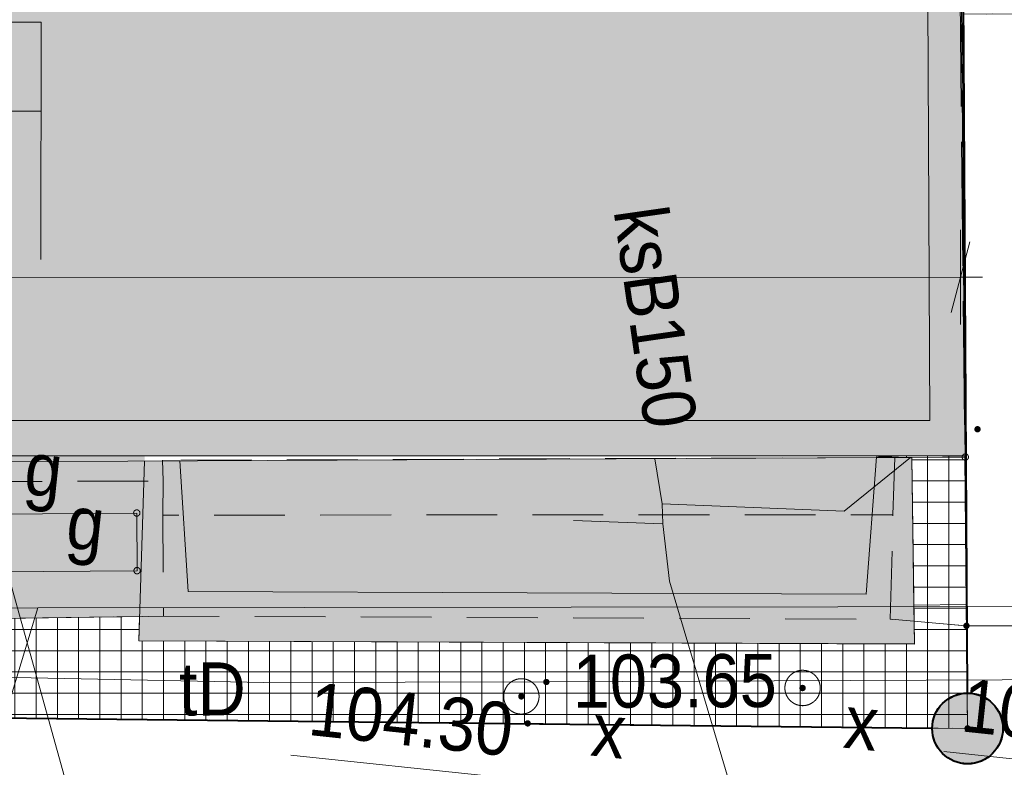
# Model space of a CAD drawing. Header units: millimetres. Extents: x -165388 to 921073, y -295343 to 494042.
# Tile 93 of 117: x 237667 to 251584, y 102452 to 113019. Entities that reach past the tile are written whole.
import ezdxf
from ezdxf.xclip import XClip

# ---------------------------------------------------------------- set-up
doc = ezdxf.new("R2010")
doc.units = ezdxf.units.MM
doc.header["$MEASUREMENT"] = 0
doc.header["$XCLIPFRAME"] = 0
for name, pattern in [('0.5_0.5', [1000, 500, -500]), ('1.0_0.5', [1500, 1000, -500]), ('Krawędzie ukryte', [2250, 1750, -500]), ('mz1.0_0.5', [1500, 1000, -500]), ('Wipeout_Contour', [1000, 0, -1000])]:
    doc.linetypes.add(name, pattern=pattern)
for name, color, linetype, lineweight in [('20231207_mdcp_Kolska_2-4_6_0_Nr_pióra__1', 7, 'Continuous', 13), ('bg-woz-oz.6640.12006.2023.pge-1_rzut_5_-PKIG-A-Schody_Nr_pióra__181', 252, 'Continuous', 18), ('bg-woz-oz.6640.12006.2023.pge-1_rzut_5_140-Punkty robocze_Nr_pióra__7', 7, 'Continuous', 18), ('bg-woz-oz.6640.12006.2023.pge-1_rzut_5_219-działka ewidencyjna_Nr_pióra__7', 7, 'Continuous', 18), ('bg-woz-oz.6640.12006.2023.pge-1_rzut_5_312-budynek ewidencyjny_Nr_pióra__7', 7, 'Continuous', 18), ('bg-woz-oz.6640.12006.2023.pge-1_rzut_5_chodnik (powierzchnia)_Nr_pióra__7', 7, 'Continuous', 18), ('bg-woz-oz.6640.12006.2023.pge-1_rzut_5_przewód telekomunikacyjny podziemny-Atr1_Nr_pióra__30', 252, 'Continuous', 18), ('bg-woz-oz.6640.12006.2023.pge-1_rzut_5_przewód telekomunikacyjny podziemny_Nr_pióra__30', 252, 'Continuous', 18), ('bg-woz-oz.6640.12006.2023.pge-1_rzut_5_punkt o określonej wysokości (sieć niezidentyfikowana)-Atr2_Nr_pióra__7', 7, 'Continuous', 18), ('bg-woz-oz.6640.12006.2023.pge-1_rzut_5_punkt o określonej wysokości (sieć telekomunikacyjna)-Atr2_Nr_pióra__30', 252, 'Continuous', 18), ('bg-woz-oz.6640.12006.2023.pge-1_rzut_5_studzienka okrągła - przewód niezidentyfikowany (punkt)-Atr17_Nr_pióra__7', 7, 'Continuous', 18), ('bg-woz-oz.6640.12006.2023.pge-1_rzut_5_studzienka okrągła - przewód niezidentyfikowany (punkt)_Nr_pióra__7', 7, 'Continuous', 18), ('bg-woz-oz.6640.12006.2023.pge-1_rzut_5_trawnik (powierzchnia)_Nr_pióra__7', 7, 'Continuous', 18), ('bg-woz-oz.6640.12006.2023.pge-1_rzut_5_trawnik_Nr_pióra__7', 7, 'Continuous', 18), ('bg-woz-oz.6640.12006.2023.pge-1_rzut_5_zasuwa - siec gazowa (punkt)-Atr17_Nr_pióra__7', 7, 'Continuous', 18), ('bg-woz-oz.6640.12006.2023.pge-1_rzut_5_ściana oporowa (linia)_Nr_pióra__7', 7, 'Continuous', 18), ('Wymiarowanie - PZT_Nr_pióra__21', 7, 'Continuous', 20), ('Zagospodarowanie - Ogólne_Nr_pióra__60', 230, 'Continuous', 40), ('ZD_INNE_Nr_pióra__80', 3, 'Continuous', 20), ('ZD_UTWARDZENIA_Nr_pióra__1', 7, 'Continuous', 13), ('ZD_UTWARDZENIA_Nr_pióra__101', 252, 'Continuous', 13)]:
    doc.layers.add(name, color=color, linetype=linetype, lineweight=lineweight)
for name, color, linetype, lineweight, true_color in [('bg-woz-oz.6640.12006.2023.pge-1_rzut_5_-PKIG-A-Sciany_Nr_pióra__82', 7, 'Continuous', 18, 0x6d6d6d), ('bg-woz-oz.6640.12006.2023.pge-1_rzut_5_218-kontur użytku gruntowego_Nr_pióra__3', 7, 'Continuous', 18, 0x959595), ('bg-woz-oz.6640.12006.2023.pge-1_rzut_5_przewód elektroenergetyczny (linia)_Nr_pióra__1', 7, 'Continuous', 18, 0x4c4c4c), ('bg-woz-oz.6640.12006.2023.pge-1_rzut_5_przewód elektroenergetyczny podziemny_Nr_pióra__1', 7, 'Continuous', 18, 0x4c4c4c), ('bg-woz-oz.6640.12006.2023.pge-1_rzut_5_przewód gazowy (linia)_Nr_pióra__40', 7, 'Continuous', 18, 0xbcbcbc), ('bg-woz-oz.6640.12006.2023.pge-1_rzut_5_przewód kanalizacyjny (linia)_Nr_pióra__34', 7, 'Continuous', 18, 0x4b4b4b), ('bg-woz-oz.6640.12006.2023.pge-1_rzut_5_przewód kanalizacyjny-Atr1_Nr_pióra__34', 7, 'Continuous', 18, 0x4b4b4b), ('bg-woz-oz.6640.12006.2023.pge-1_rzut_5_przewód kanalizacyjny_Nr_pióra__34', 7, 'Continuous', 18, 0x4b4b4b), ('bg-woz-oz.6640.12006.2023.pge-1_rzut_5_szafa gazowa lub kontener-Atr17_Nr_pióra__40', 7, 'Continuous', 18, 0xbcbcbc), ('bg-woz-oz.6640.12006.2023.pge-1_rzut_5_szafa gazowa lub kontener_Nr_pióra__40', 7, 'Continuous', 18, 0xbcbcbc), ('Wymiarowanie - PZT_Nr_pióra__102', 7, 'Continuous', 13, 0xcccccc), ('Wymiarowanie - PZT_Nr_pióra__61', 7, 'Continuous', 13, 0x6a6a6a), ('ZD_DIM_Nr_pióra__48', 7, 'Continuous', 13, 0xa80f02), ('ZD_UTWARDZENIA_Nr_pióra__102', 7, 'Continuous', 13, 0xcccccc), ('ZD_UTWARDZENIA_Nr_pióra__170', 7, 'Continuous', 13, 0x9f9f00), ('ZD_UTWARDZENIA_Nr_pióra__202', 7, 'Continuous', 0, 0xe8e8e8)]:
    doc.layers.add(name, color=color, linetype=linetype, lineweight=lineweight, true_color=true_color)
for name, color, linetype in [('bg-woz-oz.6640.12006.2023.pge-1_rzut_5_203-punkt graniczny', 7, 'Continuous'), ('bg-woz-oz.6640.12006.2023.pge-1_rzut_5_punkt o określonej wysokości (sieć niezidentyfikowana)', 7, 'Continuous'), ('bg-woz-oz.6640.12006.2023.pge-1_rzut_5_punkt o określonej wysokości (sieć telekomunikacyjna)', 7, 'Continuous'), ('bg-woz-oz.6640.12006.2023.pge-1_rzut_5_punkt wysokościowy sztuczny', 7, 'Continuous'), ('INW_GEO', 7, 'Continuous'), ('Zagospodarowanie - Ogólne', 7, 'Continuous'), ('ZD_DIM', 7, 'Continuous'), ('ZD_INNE', 7, 'Continuous')]:
    doc.layers.add(name, color=color, linetype=linetype)
doc.styles.add('GENERATED_STYLE_1', font='txt')
doc.styles.add('GENERATED_STYLE_4', font='txt')
doc.linetypes.add('otdn_500', pattern='A,0,[4,A.01.1_PROJEKT_ZAGOSPODAROWANIA_DZIAŁKI1.Shx,S=39.68254,R=0,X=0,Y=0],-5000,0', length=5000)
doc.dimstyles.new('GENERATED_STYLE__2', dxfattribs={"dimtxt": 1000, "dimasz": 678.571429, "dimexe": 0.18, "dimexo": 20, "dimgap": 0.09, "dimtad": 1, "dimlfac": 0.001, "dimzin": 0, "dimdsep": 46, "dimtxsty": 'GENERATED_STYLE_4', "dimblk": 'ARROWHEAD_17', "dimblk1": 'ARROWHEAD_17', "dimblk2": 'ARROWHEAD_17', "dimcen": 0.09, "dimclrd": 256, "dimclre": 256, "dimclrt": 256, "dimadec": 0, "dimazin": 0, "dimtfac": 1, "dimtdec": 4, "dimtmove": 0, "dimatfit": 3, "dimfxl": 0, "dimtolj": 1, "dimtzin": 0, "dimarcsym": 0})
doc.dimstyles.new('GENERATED_STYLE__4', dxfattribs={"dimtxt": 1000, "dimasz": 678.571429, "dimexe": 0.18, "dimexo": 20, "dimgap": 0.09, "dimtad": 1, "dimtih": 1, "dimtoh": 1, "dimlfac": 0.001, "dimzin": 0, "dimdsep": 46, "dimtxsty": 'GENERATED_STYLE_4', "dimblk": 'ARROWHEAD_17', "dimblk1": 'ARROWHEAD_17', "dimblk2": 'ARROWHEAD_17', "dimcen": 0.09, "dimclrd": 256, "dimclre": 256, "dimclrt": 256, "dimadec": 0, "dimazin": 0, "dimtfac": 1, "dimtdec": 4, "dimtmove": 2, "dimatfit": 3, "dimfxl": 0, "dimtolj": 1, "dimtzin": 0, "dimarcsym": 0})
picture_1 = doc.add_image_def('image1.tif', size_in_pixel=(4961, 3508))
pattern_1 = [(0, (0, 0), (0, 300), []), (90, (0, 0), (-300, 0), [])]

# ---------------------------------------------------------------- blocks, each defined once
blk = doc.blocks.new('Rysunek_2_5', base_point=(-8071116842, -4961354755))
at = {"layer": 'bg-woz-oz.6640.12006.2023.pge-1_rzut_5_203-punkt graniczny', "linetype": 'Continuous', "lineweight": 0, "true_color": 0x000000}
for points in [[(251094, 104447, 1), (251005, 104456, 1)], [(244892, 103068, 1), (244803, 103077, 1)], [(251110, 102997, 1), (251021, 103006, 1)]]:
    blk.add_hatch(color=18, dxfattribs=at).paths.add_polyline_path(points)
at = {"layer": 'bg-woz-oz.6640.12006.2023.pge-1_rzut_5_punkt o określonej wysokości (sieć niezidentyfikowana)', "linetype": 'Continuous', "lineweight": 0, "true_color": 0x000000}
for points in [[(248778, 103568, 1), (248688, 103577, 1)], [(244802, 103449, 1), (244713, 103459, 1)]]:
    blk.add_hatch(color=18, dxfattribs=at).paths.add_polyline_path(points)
at = {"layer": 'bg-woz-oz.6640.12006.2023.pge-1_rzut_5_punkt o określonej wysokości (sieć telekomunikacyjna)', "linetype": 'Continuous', "lineweight": 18}
blk.add_hatch(color=252, dxfattribs=at).paths.add_polyline_path([(245156, 103653, 1), (245067, 103662, 1)])
at = {"layer": 'bg-woz-oz.6640.12006.2023.pge-1_rzut_5_punkt wysokościowy sztuczny', "linetype": 'Continuous', "lineweight": 0, "true_color": 0x000000}
blk.add_hatch(color=18, dxfattribs=at).paths.add_polyline_path([(251250, 107226, 1), (251161, 107235, 1)])
at = {"layer": 'bg-woz-oz.6640.12006.2023.pge-1_rzut_5_-PKIG-A-Schody_Nr_pióra__181', "linetype": 'Continuous'}
blk.add_line((236668, 111725), (237969, 111728), dxfattribs=at)
at = {"layer": 'bg-woz-oz.6640.12006.2023.pge-1_rzut_5_-PKIG-A-Sciany_Nr_pióra__82', "linetype": 'Continuous'}
for p, q in [((234524, 112987), (237970, 112982)), ((237970, 112982), (237968, 109631))]:
    blk.add_line(p, q, dxfattribs=at)
at = {"layer": 'bg-woz-oz.6640.12006.2023.pge-1_rzut_5_140-Punkty robocze_Nr_pióra__7', "linetype": 'Continuous'}
for centre in [(251033, 106837), (239322, 106046), (239326, 105231)]:
    blk.add_circle(centre, 45, dxfattribs=at)
at = {"layer": 'bg-woz-oz.6640.12006.2023.pge-1_rzut_5_218-kontur użytku gruntowego_Nr_pióra__3', "linetype": '0.5_0.5', "flags": 128}
for points in [[(251049, 104451), (250979, 113094), (252719, 113113), (252928, 124676), (250872, 124683)], [(250911, 121513), (251049, 104451)], [(251049, 104451), (258273, 104474)], [(258273, 104474), (251049, 104451)], [(251065, 103001), (251049, 104451)], [(251049, 104451), (251065, 103001)], [(166083, 103925), (244848, 103072)], [(244848, 103072), (166083, 103925)], [(244848, 103072), (251065, 103001)], [(251065, 103001), (244848, 103072)]]:
    blk.add_lwpolyline(points, dxfattribs=at)
at = {"layer": 'bg-woz-oz.6640.12006.2023.pge-1_rzut_5_219-działka ewidencyjna_Nr_pióra__7', "linetype": 'Continuous', "flags": 128}
for points in [[(251049, 104451), (250911, 121513)], [(251049, 104451), (258273, 104474)], [(251065, 103001), (251049, 104451)], [(166083, 103925), (244848, 103072)], [(244848, 103072), (251065, 103001)]]:
    blk.add_lwpolyline(points, dxfattribs=at)
at = {"layer": 'bg-woz-oz.6640.12006.2023.pge-1_rzut_5_312-budynek ewidencyjny_Nr_pióra__7', "linetype": 'Continuous', "flags": 128}
blk.add_lwpolyline([(179085, 121704), (225036, 121713), (225050, 120715), (230320, 120716), (230306, 121713), (244374, 121698), (250961, 121698), (251033, 106837), (230315, 106737), (230302, 107845), (225013, 107847), (224996, 106843), (179059, 106873)], close=True, dxfattribs=at)
at = {"layer": 'bg-woz-oz.6640.12006.2023.pge-1_rzut_5_chodnik (powierzchnia)_Nr_pióra__7', "linetype": 'mz1.0_0.5', "flags": 128}
blk.add_lwpolyline([(175016, 101502), (214705, 101455), (220691, 101379), (226616, 101299), (228632, 101345), (252829, 101435), (257008, 101482), (259574, 101409), (261751, 104364), (258273, 104474), (251049, 104451), (249973, 104546), (239700, 104588), (230342, 104451), (230336, 103828), (224735, 103743), (224747, 104325), (224435, 104318), (213968, 104340), (191109, 104348), (176824, 104497), (176916, 107052), (176152, 107053), (175409, 107062), (174954, 107040), (174994, 104029)], close=True, dxfattribs=at)
at = {"layer": 'bg-woz-oz.6640.12006.2023.pge-1_rzut_5_przewód elektroenergetyczny (linia)_Nr_pióra__1', "linetype": 'Continuous', "flags": 128}
blk.add_lwpolyline([(245102, 84460), (245258, 84795), (245811, 86014), (245482, 86602), (242892, 86647), (232501, 86822), (237922, 104707)], dxfattribs=at)
at = {"layer": 'bg-woz-oz.6640.12006.2023.pge-1_rzut_5_przewód elektroenergetyczny podziemny_Nr_pióra__1', "linetype": 'Continuous', "flags": 128}
blk.add_lwpolyline([(250431, 126814), (253691, 126636), (253243, 105213), (252999, 104726), (237922, 104707), (230640, 104701), (230717, 106734)], dxfattribs=at)
at = {"layer": 'bg-woz-oz.6640.12006.2023.pge-1_rzut_5_przewód gazowy (linia)_Nr_pióra__40', "linetype": 'Continuous', "flags": 128}
blk.add_lwpolyline([(238497, 100673), (238475, 101692), (237538, 105060)], dxfattribs=at)
at = {"layer": 'bg-woz-oz.6640.12006.2023.pge-1_rzut_5_przewód kanalizacyjny (linia)_Nr_pióra__34', "linetype": 'Continuous', "flags": 128}
blk.add_lwpolyline([(245496, 105940), (246758, 105895)], dxfattribs=at)
at = {"layer": 'bg-woz-oz.6640.12006.2023.pge-1_rzut_5_przewód kanalizacyjny_Nr_pióra__34', "linetype": 'Continuous', "flags": 128}
for points in [[(249879, 94912), (246852, 105081), (246758, 105895), (246748, 106178), (246645, 106813)], [(246748, 106178), (249322, 106074), (250257, 106829)]]:
    blk.add_lwpolyline(points, dxfattribs=at)
at = {"layer": 'bg-woz-oz.6640.12006.2023.pge-1_rzut_5_przewód telekomunikacyjny podziemny_Nr_pióra__30', "linetype": 'Continuous', "flags": 128}
blk.add_lwpolyline([(261787, 103485), (261192, 103840), (260804, 103882), (256445, 103744), (254771, 103702), (245111, 103658), (241118, 103652), (233130, 103811), (232498, 103829), (232679, 106746)], dxfattribs=at)
at = {"layer": 'bg-woz-oz.6640.12006.2023.pge-1_rzut_5_punkt o określonej wysokości (sieć niezidentyfikowana)-Atr2_Nr_pióra__7', "linetype": 'Continuous', "flags": 128}
for points in [[(241501, 102625), (244360, 102320)], [(250729, 102675), (253588, 102370)]]:
    blk.add_lwpolyline(points, dxfattribs=at)
at = {"layer": 'bg-woz-oz.6640.12006.2023.pge-1_rzut_5_studzienka okrągła - przewód niezidentyfikowany (punkt)_Nr_pióra__7', "linetype": 'Continuous'}
for centre in [(244758, 103454), (248733, 103573)]:
    blk.add_circle(centre, 250, dxfattribs=at)
at = {"layer": 'bg-woz-oz.6640.12006.2023.pge-1_rzut_5_szafa gazowa lub kontener_Nr_pióra__40', "linetype": 'Continuous', "flags": 128}
blk.add_lwpolyline([(237319, 106029), (239322, 106046), (239326, 105231), (237333, 105213)], close=True, dxfattribs=at)
at = {"layer": 'bg-woz-oz.6640.12006.2023.pge-1_rzut_5_trawnik (powierzchnia)_Nr_pióra__7', "linetype": 'mz1.0_0.5', "flags": 128}
blk.add_lwpolyline([(230367, 106470), (230363, 105867), (230342, 104451), (239700, 104588), (239691, 106017), (239693, 106499)], close=True, dxfattribs=at)
at = {"layer": 'bg-woz-oz.6640.12006.2023.pge-1_rzut_5_trawnik_Nr_pióra__7', "linetype": '1.0_0.5', "flags": 128}
for points in [[(250702, 138290), (250757, 134191), (250826, 128904), (250852, 126236), (250871, 124715), (252928, 124676), (252719, 113113), (250997, 113096), (251033, 106837), (250037, 106832), (250010, 106021), (249973, 104546), (251049, 104451), (258273, 104474), (261751, 104364), (271510, 127559), (271497, 127630), (271420, 128131), (271342, 128622), (271254, 129115), (271165, 129607), (271077, 130099), (271070, 130130), (270961, 130614), (270811, 131093), (270619, 131556), (270385, 131993), (270161, 132349), (269851, 132744), (269074, 133280), (255655, 137399), (255794, 137846), (251554, 138259)], [(239684, 106792), (239693, 106499), (239691, 106017), (250010, 106021), (250037, 106832)]]:
    blk.add_lwpolyline(points, close=True, dxfattribs=at)
at = {"layer": 'bg-woz-oz.6640.12006.2023.pge-1_rzut_5_ściana oporowa (linia)_Nr_pióra__7', "linetype": 'otdn_500'}
for p, q in [((239433, 106780), (239683, 106782)), ((250277, 106828), (250027, 106834))]:
    blk.add_line(p, q, dxfattribs=at)
at = {"layer": 'bg-woz-oz.6640.12006.2023.pge-1_rzut_5_ściana oporowa (linia)_Nr_pióra__7', "linetype": 'Continuous'}
for p, q in [((239932, 106784), (239683, 106782)), ((249777, 106839), (250027, 106834))]:
    blk.add_line(p, q, dxfattribs=at)
at = {"layer": 'bg-woz-oz.6640.12006.2023.pge-1_rzut_5_ściana oporowa (linia)_Nr_pióra__7', "linetype": 'otdn_500', "flags": 128}
blk.add_lwpolyline([(239433, 106780), (239351, 104238), (250315, 104195), (250277, 106828)], dxfattribs=at)
at = {"layer": 'bg-woz-oz.6640.12006.2023.pge-1_rzut_5_ściana oporowa (linia)_Nr_pióra__7', "linetype": 'Continuous', "flags": 128}
blk.add_lwpolyline([(239932, 106784), (240048, 104938), (249631, 104898), (249777, 106839)], dxfattribs=at)
at = {"layer": 'bg-woz-oz.6640.12006.2023.pge-1_rzut_5_przewód kanalizacyjny-Atr1_Nr_pióra__34', "linetype": 'Continuous', "insert": (246426, 110372), "char_height": 750, "attachment_point": 4, "rotation": 278.1638, "style": 'GENERATED_STYLE_1'}
blk.add_mtext('\\A1;{\\W0.900000x;\\fArial|b0|i0|c238|p38;ksB150}', dxfattribs=at)
at = {"layer": 'bg-woz-oz.6640.12006.2023.pge-1_rzut_5_przewód telekomunikacyjny podziemny-Atr1_Nr_pióra__30', "linetype": 'Continuous', "insert": (239919, 103554), "char_height": 750, "attachment_point": 4, "rotation": 0.1028, "style": 'GENERATED_STYLE_1'}
blk.add_mtext('\\A1;{\\W0.900000x;\\fArial|b0|i0|c238|p38;tD}', dxfattribs=at)
at = {"layer": 'bg-woz-oz.6640.12006.2023.pge-1_rzut_5_punkt o określonej wysokości (sieć niezidentyfikowana)-Atr2_Nr_pióra__7', "linetype": 'Continuous', "char_height": 750, "attachment_point": 7, "rotation": 353.9018, "style": 'GENERATED_STYLE_1'}
for insert in [(241725, 102901), (250952, 102952)]:
    blk.add_mtext('\\A1;{\\W0.900000x;\\fArial|b0|i0|c238|p38;104.30}', dxfattribs=dict(at, insert=insert))
at = {"layer": 'bg-woz-oz.6640.12006.2023.pge-1_rzut_5_punkt o określonej wysokości (sieć telekomunikacyjna)-Atr2_Nr_pióra__30', "linetype": 'Continuous', "insert": (245484, 103662), "char_height": 750, "attachment_point": 4, "rotation": 0.2418, "style": 'GENERATED_STYLE_1'}
blk.add_mtext('\\A1;{\\W0.900000x;\\fArial|b0|i0|c238|p38;103.65}', dxfattribs=at)
at = {"layer": 'bg-woz-oz.6640.12006.2023.pge-1_rzut_5_studzienka okrągła - przewód niezidentyfikowany (punkt)-Atr17_Nr_pióra__7', "linetype": 'Continuous', "char_height": 750, "attachment_point": 7, "rotation": 353.9018, "style": 'GENERATED_STYLE_1'}
for insert in [(249293, 102732), (245721, 102621)]:
    blk.add_mtext('\\A1;{\\W0.900000x;\\fArial|b0|i0|c238|p38;x}', dxfattribs=dict(at, insert=insert))
at = {"layer": 'bg-woz-oz.6640.12006.2023.pge-1_rzut_5_szafa gazowa lub kontener-Atr17_Nr_pióra__40', "linetype": 'Continuous', "insert": (238277, 105331), "char_height": 750, "attachment_point": 7, "rotation": 353.9018, "style": 'GENERATED_STYLE_1'}
blk.add_mtext('\\A1;{\\W0.900000x;\\fArial|b0|i0|c238|p38;g}', dxfattribs=at)
at = {"layer": 'bg-woz-oz.6640.12006.2023.pge-1_rzut_5_zasuwa - siec gazowa (punkt)-Atr17_Nr_pióra__7', "linetype": 'Continuous', "insert": (237684, 106089), "char_height": 750, "attachment_point": 7, "rotation": 353.9018, "style": 'GENERATED_STYLE_1'}
blk.add_mtext('\\A1;{\\W0.900000x;\\fArial|b0|i0|c238|p38;g}', dxfattribs=at)
blk = doc.blocks.new('Rysunek_3_6', base_point=(188222, 121799))
at = {"layer": '20231207_mdcp_Kolska_2-4_6_0_Nr_pióra__1'}
image = blk.add_image(picture_1, insert=(75928, 59123), size_in_units=(210000, 148500), rotation=-6.09824, dxfattribs=at)
image.set_boundary_path([(-0.5, -0.5), (4960.5, 3507.5)])
blk = doc.blocks.new('*D25')
at = {"layer": 'ZD_DIM_Nr_pióra__48', "linetype": 'Continuous'}
for p, q in [((230251, 95042), (230244, 93703)), ((251022, 94930), (251014, 93591)), ((230111, 93873), (230384, 94872)), ((250881, 93761), (251155, 94759)), ((230248, 94373), (224747, 94402)), ((251018, 94260), (230248, 94373)), ((251331, 94259), (251018, 94260))]:
    blk.add_line(p, q, dxfattribs=at)
at = {"color": 254, "linetype": 'Wipeout_Contour', "lineweight": 0, "ltscale": 1034868.884991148}
blk.add_wipeout([(239194, 94524), (242074, 94509), (242079, 95509), (239199, 95524)], dxfattribs=at).dxf.layer = 'ZD_DIM'
at = {"layer": 'ZD_DIM_Nr_pióra__48', "insert": (239194, 94524), "char_height": 1000, "attachment_point": 7, "rotation": 359.69, "style": 'GENERATED_STYLE_4'}
blk.add_mtext('\\A1;{\\fArial Narrow|b0|i0|c238|p34;20,77}', dxfattribs=at)
blk = doc.blocks.new('ARROWHEAD_17')
at = {"color": 0, "linetype": 'Continuous', "lineweight": 0}
for p, q in [((-0.188, -0.7), (0.188, 0.7)), ((0, 0), (-1, 0))]:
    blk.add_line(p, q, dxfattribs=at)
blk = doc.blocks.new('*D31')
at = {"layer": 'ZD_DIM_Nr_pióra__48', "linetype": 'Continuous'}
for p, q in [((166015, 91390), (166007, 90050)), ((166148, 91219), (165874, 90221)), ((251000, 90930), (250993, 89591)), ((250860, 89761), (251133, 90760)), ((166011, 90720), (165699, 90722)), ((250996, 90260), (166011, 90720)), ((251309, 90259), (250996, 90260))]:
    blk.add_line(p, q, dxfattribs=at)
at = {"color": 254, "linetype": 'Wipeout_Contour', "lineweight": 0, "ltscale": 910310.633013}
blk.add_wipeout([(207065, 90698), (209945, 90682), (209950, 91682), (207070, 91698)], dxfattribs=at).dxf.layer = 'ZD_DIM'
at = {"layer": 'ZD_DIM_Nr_pióra__48', "insert": (207065, 90698), "char_height": 1000, "attachment_point": 7, "rotation": 359.69, "style": 'GENERATED_STYLE_4'}
blk.add_mtext('\\A1;{\\fArial Narrow|b0|i0|c238|p34;84,99}', dxfattribs=at)
blk = doc.blocks.new('*D32')
at = {"layer": 'ZD_DIM_Nr_pióra__48', "linetype": 'Continuous'}
for p, q in [((178842, 92151), (179115, 93149)), ((251011, 92930), (251004, 91591)), ((250871, 91761), (251144, 92760)), ((251007, 92260), (178978, 92650)), ((251320, 92259), (251007, 92260))]:
    blk.add_line(p, q, dxfattribs=at)
at = {"color": 254, "linetype": 'Wipeout_Contour', "lineweight": 0, "ltscale": 937246.732644}
blk.add_wipeout([(213554, 92663), (216434, 92647), (216439, 93647), (213559, 93663)], dxfattribs=at).dxf.layer = 'ZD_DIM'
at = {"layer": 'ZD_DIM_Nr_pióra__48', "insert": (213554, 92663), "char_height": 1000, "attachment_point": 7, "rotation": 359.69, "style": 'GENERATED_STYLE_4'}
blk.add_mtext('\\A1;{\\fArial Narrow|b0|i0|c238|p34;72,03}', dxfattribs=at)
blk = doc.blocks.new('*D33')
at = {"layer": 'ZD_DIM_Nr_pióra__48', "linetype": 'Continuous'}
for p, q in [((166026, 93390), (166018, 92050)), ((178982, 93320), (178975, 91980)), ((166159, 93219), (165885, 92221)), ((178842, 92151), (179115, 93149)), ((166022, 92720), (165709, 92722)), ((178978, 92650), (166022, 92720)), ((251007, 92260), (178978, 92650))]:
    blk.add_line(p, q, dxfattribs=at)
at = {"color": 254, "linetype": 'Wipeout_Contour', "lineweight": 0, "ltscale": 784643.039132}
blk.add_wipeout([(171061, 92893), (173941, 92877), (173947, 93877), (171067, 93893)], dxfattribs=at).dxf.layer = 'ZD_DIM'
at = {"layer": 'ZD_DIM_Nr_pióra__48', "insert": (171061, 92893), "char_height": 1000, "attachment_point": 7, "rotation": 359.69, "style": 'GENERATED_STYLE_4'}
blk.add_mtext('\\A1;{\\fArial Narrow|b0|i0|c238|p34;12,96}', dxfattribs=at)
blk = doc.blocks.new('Linia_16', base_point=(166083, 103925))
at = {"layer": 'Zagospodarowanie - Ogólne_Nr_pióra__60', "linetype": 'Continuous'}
blk.add_hatch(color=256, dxfattribs=at).paths.add_polyline_path([(251565, 103001), (251527, 103193), (251419, 103355), (251257, 103463), (251065, 103501), (250874, 103463), (250712, 103355), (250603, 103193), (250565, 103001), (250603, 102810), (250712, 102648), (250874, 102540), (251065, 102501), (251257, 102540), (251419, 102648), (251527, 102810)])
blk.add_line((166083, 103925), (250565, 103007), dxfattribs=at)
blk.add_circle((251065, 103001), 500, dxfattribs=at)
blk = doc.blocks.new('Linia_17', base_point=(251065, 103001))
at = {"layer": 'Zagospodarowanie - Ogólne_Nr_pióra__60', "linetype": 'Continuous'}
blk.add_hatch(color=256, dxfattribs=at).paths.add_polyline_path([(251565, 103001), (251527, 103193), (251419, 103355), (251257, 103463), (251065, 103501), (250874, 103463), (250712, 103355), (250603, 103193), (250565, 103001), (250603, 102810), (250712, 102648), (250874, 102540), (251065, 102501), (251257, 102540), (251419, 102648), (251527, 102810)])
blk.add_line((251063, 103501), (250961, 121698), dxfattribs=at)
blk.add_circle((251065, 103001), 500, dxfattribs=at)
blk = doc.blocks.new('*D58')
at = {"layer": 'ZD_DIM_Nr_pióra__48', "linetype": 'Continuous'}
for p, q in [((179079, 110026), (179079, 108686)), ((250965, 110048), (250965, 108709)), ((178945, 108856), (179213, 109856)), ((250831, 108879), (251099, 109879)), ((179079, 109356), (166270, 109352)), ((250965, 109379), (179079, 109356)), ((251277, 109379), (250965, 109379))]:
    blk.add_line(p, q, dxfattribs=at)
at = {"color": 254, "linetype": 'Wipeout_Contour', "lineweight": 0, "ltscale": 973346.874676}
blk.add_wipeout([(215300, 109480), (218608, 109481), (218608, 110909), (215299, 110908)], dxfattribs=at).dxf.layer = 'ZD_DIM'
at = {"layer": 'ZD_DIM_Nr_pióra__48', "insert": (215514, 109694), "char_height": 1000, "attachment_point": 7, "rotation": 0.0182, "style": 'GENERATED_STYLE_4'}
blk.add_mtext('\\A1;{\\fArial Narrow|b0|i0|c238|p34;71,89}', dxfattribs=at)
blk = doc.blocks.new('*D61')
at = {"layer": 'ZD_DIM_Nr_pióra__48', "linetype": 'Continuous'}
for p, q in [((255636, 106989), (256636, 106721)), ((256805, 106855), (255466, 106855)), ((256136, 103001), (256136, 106855)), ((255636, 103135), (256636, 102868)), ((256805, 103001), (255466, 103001)), ((256136, 102689), (256136, 103001))]:
    blk.add_line(p, q, dxfattribs=at)
at = {"color": 254, "linetype": 'Wipeout_Contour', "lineweight": 0, "ltscale": 1104597.158825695}
blk.add_wipeout([(255936, 103808), (255936, 106048), (254936, 106048), (254936, 103808)], dxfattribs=at).dxf.layer = 'ZD_DIM'
at = {"layer": 'ZD_DIM_Nr_pióra__48', "insert": (255936, 103808), "char_height": 1000, "attachment_point": 7, "rotation": 90, "style": 'GENERATED_STYLE_4'}
blk.add_mtext('\\A1;{\\fArial Narrow|b0|i0|c238|p34;3,85}', dxfattribs=at)
blk = doc.blocks.new('*D62')
at = {"layer": 'ZD_DIM_Nr_pióra__48', "linetype": 'Continuous'}
for p, q in [((255636, 121832), (256636, 121564)), ((256805, 121698), (255466, 121698)), ((256136, 106855), (256136, 121698)), ((255636, 106989), (256636, 106721)), ((256805, 106855), (255466, 106855))]:
    blk.add_line(p, q, dxfattribs=at)
at = {"color": 254, "linetype": 'Wipeout_Contour', "lineweight": 0, "ltscale": 1119344.925783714}
blk.add_wipeout([(255936, 112837), (255936, 115717), (254936, 115717), (254936, 112837)], dxfattribs=at).dxf.layer = 'ZD_DIM'
at = {"layer": 'ZD_DIM_Nr_pióra__48', "insert": (255936, 112837), "char_height": 1000, "attachment_point": 7, "rotation": 90, "style": 'GENERATED_STYLE_4'}
blk.add_mtext('\\A1;{\\fArial Narrow|b0|i0|c238|p34;14,84}', dxfattribs=at)
blk = doc.blocks.new('*D64')
at = {"layer": 'ZD_DIM_Nr_pióra__48', "linetype": 'Continuous'}
for p, q in [((257636, 121832), (258636, 121564)), ((258805, 121698), (257466, 121698)), ((258136, 103001), (258136, 121698)), ((257636, 103135), (258636, 102868)), ((258805, 103001), (257466, 103001)), ((258136, 102689), (258136, 103001))]:
    blk.add_line(p, q, dxfattribs=at)
at = {"color": 254, "linetype": 'Wipeout_Contour', "lineweight": 0, "ltscale": 1123547.243307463}
blk.add_wipeout([(257936, 110910), (257936, 113790), (256936, 113790), (256936, 110910)], dxfattribs=at).dxf.layer = 'ZD_DIM'
at = {"layer": 'ZD_DIM_Nr_pióra__48', "insert": (257936, 110910), "char_height": 1000, "attachment_point": 7, "rotation": 90, "style": 'GENERATED_STYLE_4'}
blk.add_mtext('\\A1;{\\fArial Narrow|b0|i0|c238|p34;18,70}', dxfattribs=at)
blk = doc.blocks.new('*D66')
at = {"layer": 'ZD_DIM_Nr_pióra__48', "linetype": 'Continuous'}
for p, q in [((260136, 138290), (260136, 138602)), ((260636, 138156), (259636, 138424)), ((260805, 138290), (259466, 138290)), ((260136, 103001), (260136, 138290)), ((259636, 103135), (260636, 102868)), ((260805, 103001), (259466, 103001)), ((260136, 102689), (260136, 103001))]:
    blk.add_line(p, q, dxfattribs=at)
at = {"color": 254, "linetype": 'Wipeout_Contour', "lineweight": 0, "ltscale": 1144475.221294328}
blk.add_wipeout([(259936, 119206), (259936, 122086), (258936, 122086), (258936, 119206)], dxfattribs=at).dxf.layer = 'ZD_DIM'
at = {"layer": 'ZD_DIM_Nr_pióra__48', "insert": (259936, 119206), "char_height": 1000, "attachment_point": 7, "rotation": 90, "style": 'GENERATED_STYLE_4'}
blk.add_mtext('\\A1;{\\fArial Narrow|b0|i0|c238|p34;35,29}', dxfattribs=at)

msp = doc.modelspace()

# ---------------------------------------------------------------- hatches: boundary and pattern name
at = {"layer": 'Wymiarowanie - PZT_Nr_pióra__102', "linetype": 'Continuous', "lineweight": 0, "true_color": 0x333333}
msp.add_hatch(color=250, dxfattribs=at).paths.add_polyline_path([(179575.086, 121175.753), (179575.086, 107355.142), (250530.166, 107355.142), (250463.396, 121198.213)])
at = {"layer": 'ZD_UTWARDZENIA_Nr_pióra__101', "linetype": 'Continuous', "lineweight": 0, "true_color": 0x4c4c4c}
msp.add_hatch(color=251, dxfattribs=at).paths.add_polyline_path([(239351.208, 104238.219), (239432.688, 106780.144), (250276.601, 106827.676), (250315.157, 104194.68)])
at = {"layer": 'ZD_UTWARDZENIA_Nr_pióra__102', "linetype": 'Continuous'}
h = msp.add_hatch(dxfattribs=at)
h.set_pattern_fill('Siatka_30x30', color=256, style=0, pattern_type=2)
h.set_pattern_definition(pattern_1)
h.paths.add_polyline_path([(251047.307, 104753.659), (251025.675, 106855.142), (249711.946, 106855.142), (250276.601, 106827.676), (250307.13, 104742.846)])
h = msp.add_hatch(dxfattribs=at)
h.set_pattern_fill('Siatka_30x30', color=256, style=0, pattern_type=2)
h.set_pattern_definition(pattern_1)
h.paths.add_polyline_path([(182739.913, 103755.806), (224803.86, 103286.786), (251065.344, 103001.483), (251047.307, 104753.659), (250307.13, 104742.846), (250315.157, 104194.68), (239351.208, 104238.219), (239362.259, 104582.96), (230342.083, 104451.191), (230335.879, 103828.326), (224778.845, 103743.5), (224747.002, 104324.862), (221879.403, 104327.566)])
at = {"layer": 'ZD_UTWARDZENIA_Nr_pióra__170', "linetype": 'Continuous', "lineweight": 0, "true_color": 0x272700}
msp.add_hatch(color=38, dxfattribs=at).paths.add_polyline_path([(239362.259, 104582.96), (239432.688, 106780.144), (239432.688, 106855.142), (230366.029, 106855.142), (230342.083, 104451.191)])
at = {"layer": 'ZD_UTWARDZENIA_Nr_pióra__202', "linetype": 'Continuous'}
h = msp.add_hatch(dxfattribs=at)
h.set_pattern_fill('Siatka_60x60', color=256, style=0, pattern_type=2)
h.set_pattern_definition([(0, (0, 0), (0, 600), []), (90, (0, 0), (-600, 0), [])])
h.paths.add_polyline_path([(167814.055, 103905.918), (168017.667, 106976.422), (167998.981, 109199.769, -0.014053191), (167995.619, 120042.703), (168426.884, 123043.871), (169509.273, 127715.32), (174548.619, 141435.744), (175211.572, 143247.438), (179184.39, 142591.681), (178732.941, 139401.588), (180911.61, 139178.88), (180859.259, 138500.603), (190122.269, 137470.733), (190767.319, 143979.037), (202707.615, 142592.732), (202210.1, 138026.1, 0.411558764), (203426.172, 136139.882, 0.418188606), (205859.844, 136986.134), (206443.151, 142163.464), (208868.804, 141882.623), (216565.927, 140991.454), (216510.559, 140239.294, 0.500317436), (218648.767, 138486.769), (220696.845, 138819.614), (223726.628, 138969.305, -0.023335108), (234428.22, 138709.112), (238539.152, 138352.227), (242678.857, 137839.55, -0.619626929), (245575.233, 129273.384, 0.05909041), (250644.333, 128430.104), (250872.457, 124682.938), (244383.084, 124704.174), (244373.691, 124709.242), (244373.691, 124704.174), (242922.295, 124704.174), (242922.295, 125242.436), (242922.295, 125492.319), (235001.152, 125502.647), (230533.907, 125508.472), (230287.106, 125478.772), (230297.472, 121716.381), (224974.323, 121716.126), (224967.525, 125417.795), (224890.851, 125439.061), (224882.182, 125935.475), (205474.113, 125929.612), (203551.956, 125933.037), (193985.45, 125904.885), (193988.424, 125462.064), (193738.339, 125458.109), (193746.79, 125013.753), (193750.349, 121680.244), (180420.216, 121676.021), (180413.242, 121994.581), (180236.939, 123733.148), (179909.657, 125658.814, 0.238336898), (175615.036, 123020.114, 0.11860309), (174980.654, 120000.419), (174962.483, 111274.718), (174946.977, 103828.427)])
h.paths.add_polyline_path([(205472.6, 129313.856), (221570.093, 129374.104), (221646.369, 131970.694), (221763.889, 131952.859), (221878.56, 133827.303), (233180.627, 133911.549), (233330.899, 132049.854), (233317.852, 129386.167), (234995.782, 129277.298, 0.054069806), (238691.672, 129606.534, 0.171384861), (239806.191, 130706.865, 0.350731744), (238605.668, 134543.609, 0.104600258), (234101.048, 135869.654), (222764.023, 135988.212), (221036.891, 135867.493), (219027.429, 135508.936), (205776.938, 132821.373, 0.364218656), (203926.697, 130846.757, 0.420428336)], flags=0)

# ---------------------------------------------------------------- linework, layer by layer
at = {"layer": 'Wymiarowanie - PZT_Nr_pióra__21', "linetype": 'Continuous', "flags": 128}
msp.add_lwpolyline([(179575.086, 121175.753), (179575.086, 107355.142), (250530.166, 107355.142), (250463.396, 121198.213)], close=True, dxfattribs=at)
at = {"layer": 'ZD_UTWARDZENIA_Nr_pióra__1', "linetype": 'Continuous', "flags": 128}
for points in [[(251047.307, 104753.659), (251025.675, 106855.142), (249711.946, 106855.142), (250276.601, 106827.676), (250307.13, 104742.846)], [(182739.913, 103755.806), (224803.86, 103286.786), (251065.344, 103001.483), (251047.307, 104753.659), (250307.13, 104742.846), (250315.157, 104194.68), (239351.208, 104238.219), (239362.259, 104582.96), (230342.083, 104451.191), (230335.879, 103828.326), (224778.845, 103743.5), (224747.002, 104324.862), (221879.403, 104327.566)]]:
    msp.add_lwpolyline(points, close=True, dxfattribs=at)

# ---------------------------------------------------------------- block references
at = {"layer": 'INW_GEO', "color": 151, "linetype": 'Continuous', "lineweight": 13, "true_color": 0x80c2ff}
ref = msp.add_blockref('Rysunek_2_5', (-8071116841.926, -4961354754.727), dxfattribs=at)
XClip(ref).set_block_clipping_path([(-195425.9394250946, -263123.0086484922), (606609.6817159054, -348810.9449165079), (694192.2923495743, 470958.7517303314), (-107843.3287914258, 556646.6879983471)])
at = {"layer": 'ZD_INNE', "color": 151, "linetype": 'Continuous', "lineweight": 13, "true_color": 0x80c2ff}
ref = msp.add_blockref('Rysunek_3_6', (188221.593, 121798.6), dxfattribs=at)
XClip(ref).set_block_clipping_path([(75928.0302199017, 59123.2504848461), (284739.4774660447, 36814.2388748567), (300515.1557528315, 184473.9502032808), (91703.7085066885, 206782.9618132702)])

# ---------------------------------------------------------------- next in the draw order: dimensions: what is measured, and where the dimension line sits
at = {"layer": 'ZD_DIM', "color": 14, "linetype": 'Continuous', "lineweight": 13, "true_color": 0xa80f02}
dim = msp.add_linear_dim(base=(230247.623, 94372.581), p1=(251065.344, 103001.483), p2=(230314.761, 106782.029), angle=179.6900204, dimstyle='GENERATED_STYLE__2', dxfattribs=at)
dim.commit()
dim.dimension.update_dxf_attribs({"geometry": '*D25', "text_midpoint": (240906.331, 95014.925), "dimtype": 160, "text_rotation": 359.6900204})

# ---------------------------------------------------------------- next in the draw order: dimensions: what is measured, and where the dimension line sits
dim = msp.add_linear_dim(base=(166011.084, 90720.085), p1=(251065.344, 103001.483), p2=(166082.524, 103924.73), angle=179.6900204, dimstyle='GENERATED_STYLE__2', dxfattribs=at)
dim.commit()
dim.dimension.update_dxf_attribs({"geometry": '*D31', "text_midpoint": (208777.241, 91188.721), "dimtype": 160, "text_rotation": 359.6900204})

# ---------------------------------------------------------------- next in the draw order: dimensions: what is measured, and where the dimension line sits
dim = msp.add_linear_dim(base=(178978.436, 92649.959), p1=(251065.344, 103001.483), p2=(179056.257, 107034.08), angle=179.6900204, dimstyle='GENERATED_STYLE__2', dxfattribs=at)
dim.commit()
dim.dimension.update_dxf_attribs({"geometry": '*D32', "text_midpoint": (215266.327, 93153.643), "dimtype": 160, "text_rotation": 359.6900204})

# ---------------------------------------------------------------- next in the draw order: dimensions: what is measured, and where the dimension line sits
dim = msp.add_linear_dim(base=(166021.905, 92720.056), p1=(179056.257, 107034.08), p2=(166082.524, 103924.73), angle=179.6900204, dimstyle='GENERATED_STYLE__2', dxfattribs=at)
dim.commit()
dim.dimension.update_dxf_attribs({"geometry": '*D33', "text_midpoint": (172773.663, 93383.538), "dimtype": 160, "text_rotation": 359.6900204})

# ---------------------------------------------------------------- next in the draw order: hatches: boundary and pattern name
at = {"layer": 'Wymiarowanie - PZT_Nr_pióra__61', "linetype": 'Continuous'}
h = msp.add_hatch(color=256, dxfattribs=at)
h.paths.add_polyline_path([(179075.086, 121675.595), (179075.086, 106855.142), (251032.584, 106855.142), (250960.99, 121698.371)])
h.paths.add_polyline_path([(179575.086, 121175.753), (179575.086, 107355.142), (250530.166, 107355.142), (250463.396, 121198.213)], flags=0)

# ---------------------------------------------------------------- next in the draw order: linework, layer by layer
at = {"layer": 'Wymiarowanie - PZT_Nr_pióra__21', "linetype": 'Continuous', "flags": 128}
msp.add_lwpolyline([(179075.086, 121675.595), (179075.086, 106855.142), (251032.584, 106855.142), (250960.99, 121698.371)], close=True, dxfattribs=at)
at = {"layer": 'ZD_INNE_Nr_pióra__80', "linetype": 'Krawędzie ukryte'}
for p, q in [((250702.086, 138289.762), (251065.344, 103001.483)), ((251065.344, 103001.483), (166082.524, 103924.73))]:
    msp.add_line(p, q, dxfattribs=at)

# ---------------------------------------------------------------- next in the draw order: block references
at = {"layer": 'Zagospodarowanie - Ogólne', "color": 230, "linetype": 'Continuous', "lineweight": 40}
for name, p in [('Linia_17', (251065.344, 103001.483)), ('Linia_16', (166082.524, 103924.73))]:
    msp.add_blockref(name, p, dxfattribs=at)

# ---------------------------------------------------------------- next in the draw order: dimensions: what is measured, and where the dimension line sits
at = {"layer": 'ZD_DIM', "color": 14, "linetype": 'Continuous', "lineweight": 13, "true_color": 0xa80f02}
for base, p1, p2, angle, dimstyle, picture, middle, turn in [((179078.989, 109355.984), (250960.99, 121698.371), (179075.086, 121675.595), 180.0181537, 'GENERATED_STYLE__4', '*D58', (217223.589, 110194.494), 0.0181537), ((256135.649, 106855.142), (251065.344, 103001.483), (251032.584, 106855.142), 90, 'GENERATED_STYLE__2', '*D61', (255435.649, 105138.597), 90)]:
    dim = msp.add_linear_dim(base=base, p1=p1, p2=p2, angle=angle, dimstyle=dimstyle, dxfattribs=at)
    dim.commit()
    dim.dimension.update_dxf_attribs({"geometry": picture, "text_midpoint": middle, "dimtype": 160, "text_rotation": turn})

# ---------------------------------------------------------------- next in the draw order: dimensions: what is measured, and where the dimension line sits
dim = msp.add_linear_dim(base=(256135.649, 121698.371), p1=(251032.584, 106855.142), p2=(250960.99, 121698.371), angle=90, dimstyle='GENERATED_STYLE__2', dxfattribs=at)
dim.commit()
dim.dimension.update_dxf_attribs({"geometry": '*D62', "text_midpoint": (255435.649, 114546.466), "dimtype": 160, "text_rotation": 90})

# ---------------------------------------------------------------- next in the draw order: dimensions: what is measured, and where the dimension line sits
dim = msp.add_linear_dim(base=(258135.649, 121698.371), p1=(251065.344, 103001.483), p2=(250960.99, 121698.371), angle=90, dimstyle='GENERATED_STYLE__2', dxfattribs=at)
dim.commit()
dim.dimension.update_dxf_attribs({"geometry": '*D64', "text_midpoint": (257435.649, 112619.637), "dimtype": 160, "text_rotation": 90})

# ---------------------------------------------------------------- next in the draw order: dimensions: what is measured, and where the dimension line sits
dim = msp.add_linear_dim(base=(260135.649, 138289.762), p1=(251065.344, 103001.483), p2=(250702.086, 138289.762), angle=90, dimstyle='GENERATED_STYLE__2', dxfattribs=at)
dim.commit()
dim.dimension.update_dxf_attribs({"geometry": '*D66', "text_midpoint": (259435.649, 120915.333), "dimtype": 160, "text_rotation": 90})

doc.saveas('drawing.dxf')
